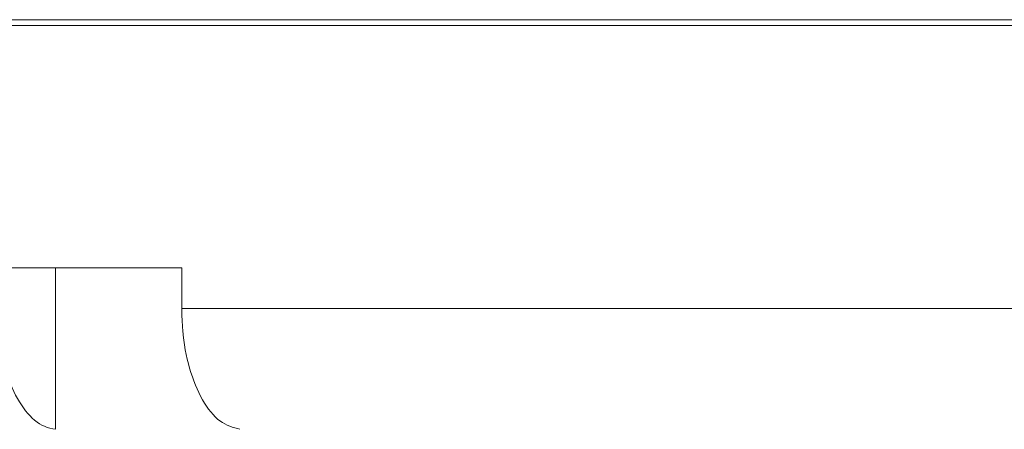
# Model space of a CAD drawing. Header units: inches. Extents: x -4.1 to 23, y -7 to 14.8.
# Tile 37 of 139: x -2.037 to -0.512, y 3.002 to 3.635. Entities that reach past the tile are written whole.
import ezdxf

# ---------------------------------------------------------------- set-up
doc = ezdxf.new("R2010")
doc.units = ezdxf.units.IN
doc.header["$MEASUREMENT"] = 0

msp = doc.modelspace()

# ---------------------------------------------------------------- linework, layer by layer
at = {"color": 7, "linetype": 'Continuous', "lineweight": 15}
for p, q in [((-2.7249, 3.6354), (0.9735, 3.6354)), ((-2.8625, 3.6264), (0.9735, 3.6264)), ((-1.7864, 3.2514), (-2.0722, 3.2514)), ((-1.9819, 3.2514), (-1.9819, 3.0015)), ((-1.7864, 3.2514), (-1.7864, 3.1884)), ((-1.7864, 3.1884), (-0.1417, 3.1884))]:
    msp.add_line(p, q, dxfattribs=at)
for points, knots in [([(-2.0722, 3.1884), (-2.0711, 3.1674), (-2.0691, 3.1255), (-2.053, 3.0696), (-2.0293, 3.0273), (-2.004, 3.0057), (-1.9878, 3.0026), (-1.9819, 3.0015)], [0, 0, 0, 0, 0.2190539, 0.4381235, 0.6575299, 0.8777059, 1, 1, 1, 1]), ([(-1.6962, 3.0015), (-1.7067, 3.0044), (-1.7278, 3.0102), (-1.7553, 3.0448), (-1.7756, 3.0941), (-1.7852, 3.1451), (-1.7861, 3.1772), (-1.7864, 3.1884)], [0, 0, 0, 0, 0.221192, 0.442436, 0.66314, 0.882991, 1, 1, 1, 1])]:
    msp.add_open_spline(points, degree=3, knots=knots, dxfattribs=at)

doc.saveas('drawing.dxf')
